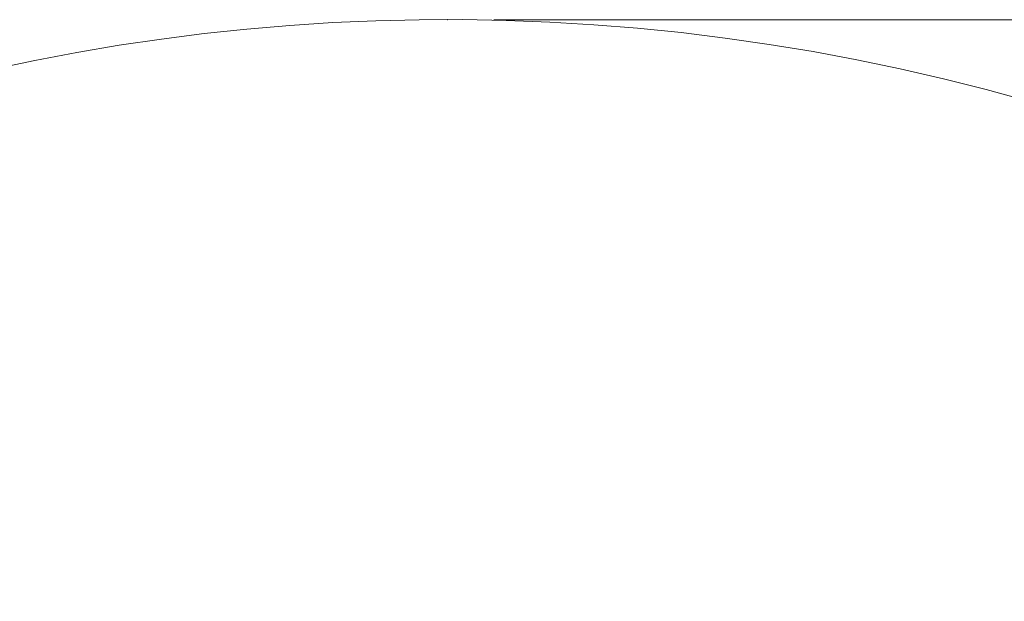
# Model space of a CAD drawing. Header units: millimetres. Extents: x 0 to 14900, y 0 to 10500.
# Tile 18 of 56: x 3284 to 4353, y 6977 to 7609. Entities that reach past the tile are written whole.
import ezdxf

# ---------------------------------------------------------------- set-up
doc = ezdxf.new("R2010")
doc.units = ezdxf.units.MM
doc.header["$LTSCALE"] = 25
doc.header["$PDSIZE"] = -1
doc.styles.add('SLDTEXTSTYLE0', font='TXT', dxfattribs={"width": 0.605})
doc.dimstyles.new('SLDDIMSTYLE0', dxfattribs={"dimtxt": 87.5, "dimasz": 87.5, "dimexe": 0, "dimexo": 0.0625, "dimgap": 21.875, "dimtad": 1, "dimdec": 0, "dimrnd": 1e-09, "dimzin": 12, "dimdsep": 46, "dimtxsty": 'SLDTEXTSTYLE0', "dimsah": 1, "dimcen": 0.09, "dimadec": 0, "dimazin": 3, "dimtfac": 1, "dimtofl": 0, "dimtmove": 0, "dimatfit": 3, "dimfxl": 1, "dimfrac": 2, "dimtolj": 1, "dimtzin": 12, "dimarcsym": 0})

# ---------------------------------------------------------------- blocks, each defined once
blk = doc.blocks.new('_D_4')
at = {"color": 7, "linetype": 'Continuous', "lineweight": 0}
for p, q in [((3798.9, 7609.1), (6438.1, 7609.1)), ((6400.6, 7609.1), (6400.6, 4544.3)), ((3927.7, 4544.3), (6438.1, 4544.3))]:
    blk.add_line(p, q, dxfattribs=at)
at = {"color": 7, "linetype": 'Continuous', "lineweight": 18}
for points in [[(6400.6, 7609.1), (6388.1, 7521.6), (6413.1, 7521.6)], [(6400.6, 4544.3), (6413.1, 4631.8), (6388.1, 4631.8)]]:
    blk.add_solid(points, dxfattribs=at)
at = {"color": 7, "linetype": 'Continuous', "lineweight": 18, "insert": (6287.8, 5943), "char_height": 87.5, "attachment_point": 1, "rotation": 90, "style": 'SLDTEXTSTYLE0'}
blk.add_mtext('3065', dxfattribs=at)

msp = doc.modelspace()

# ---------------------------------------------------------------- linework, layer by layer
at = {"color": 7, "linetype": 'Continuous', "lineweight": 18}
msp.add_arc((3748.8889757, 5324.2675931), 2284.8733767, 5, 155, dxfattribs=at)
at = {"color": 7, "linetype": 'Continuous', "lineweight": 0}
msp.add_point((3748.8889757, 7609.1409698), dxfattribs=at)

# ---------------------------------------------------------------- dimensions: what is measured, and where the dimension line sits
at = {"color": 7, "linetype": 'Continuous', "lineweight": 18}
dim = msp.add_linear_dim(base=(6400.6298523, 4544.2675931), p1=(3748.8889757, 7609.1409698), p2=(3877.6889757, 4544.2675931), angle=90, dimstyle='SLDDIMSTYLE0', dxfattribs=at)
dim.commit()
dim.dimension.update_dxf_attribs({"geometry": '_D_4', "text_midpoint": (6400.6298523, 6076.7042815), "dimtype": 160})

doc.saveas('drawing.dxf')
